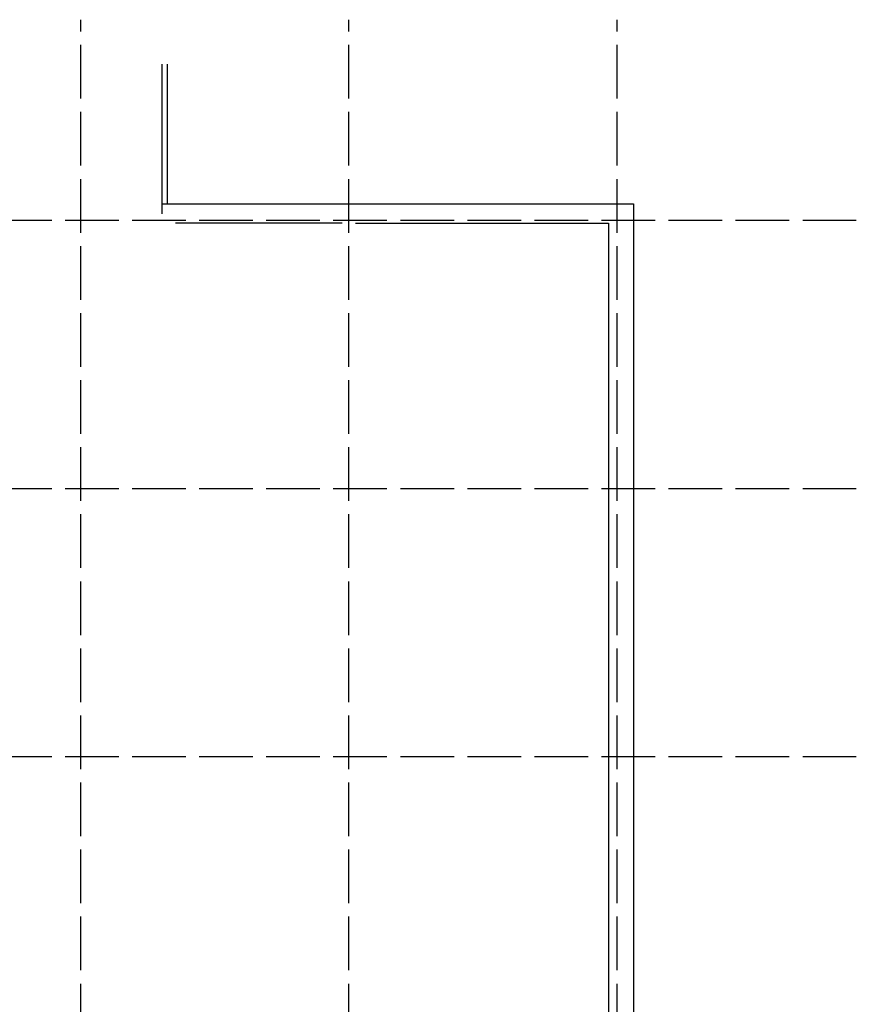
# Model space of a CAD drawing. Header units: millimetres. Extents: x -56303 to -45239, y -20463 to -4540.
# Tile 256 of 256: x -51159 to -49287, y -6869 to -4666. Entities that reach past the tile are written whole.
import ezdxf

# ---------------------------------------------------------------- set-up
doc = ezdxf.new("R2010")
doc.units = ezdxf.units.MM
doc.linetypes.add('ACAD_ISO02W100', pattern=[15, 12, -3])
doc.layers.add('_HVAC_podkład', color=8, linetype='Continuous')

msp = doc.modelspace()

# ---------------------------------------------------------------- linework, layer by layer
at = {"layer": '_HVAC_podkład', "linetype": 'ACAD_ISO02W100', "ltscale": 10}
for p, q in [((-51022.44, -9042.66), (-51022.44, -4666.2)), ((-50422.44, -9042.66), (-50422.44, -4666.2)), ((-49822.44, -9042.66), (-49822.44, -4666.2)), ((-49287.21, -5115.47), (-53857.52, -5115.47)), ((-49287.21, -5715.47), (-53857.52, -5715.47)), ((-49287.21, -6315.47), (-53857.52, -6315.47))]:
    msp.add_line(p, q, dxfattribs=at)
at = {"layer": '_HVAC_podkład'}
for p, q in [((-50840.31, -5078.47), (-50840.31, -4765.74)), ((-50828.31, -5078.47), (-50828.31, -4765.74)), ((-50437.44, -5121.47), (-50810.31, -5121.47))]:
    msp.add_line(p, q, dxfattribs=at)
for points in [[(-50840.31, -5100.47), (-50840.31, -5078.47), (-49785.44, -5078.47), (-49785.44, -8799.64), (-50122.44, -9136.64), (-50459.44, -8799.64), (-50459.44, -8128.97), (-50403.44, -8128.97)], [(-50422.44, -5121.47), (-50422.46, -5121.47)], [(-50407.44, -5121.47), (-49841.44, -5121.47), (-49841.44, -8776.45), (-50115.37, -9050.38), (-50129.51, -9050.38), (-50403.44, -8776.45), (-50403.44, -8128.97)]]:
    msp.add_lwpolyline(points, dxfattribs=at)

doc.saveas('drawing.dxf')
